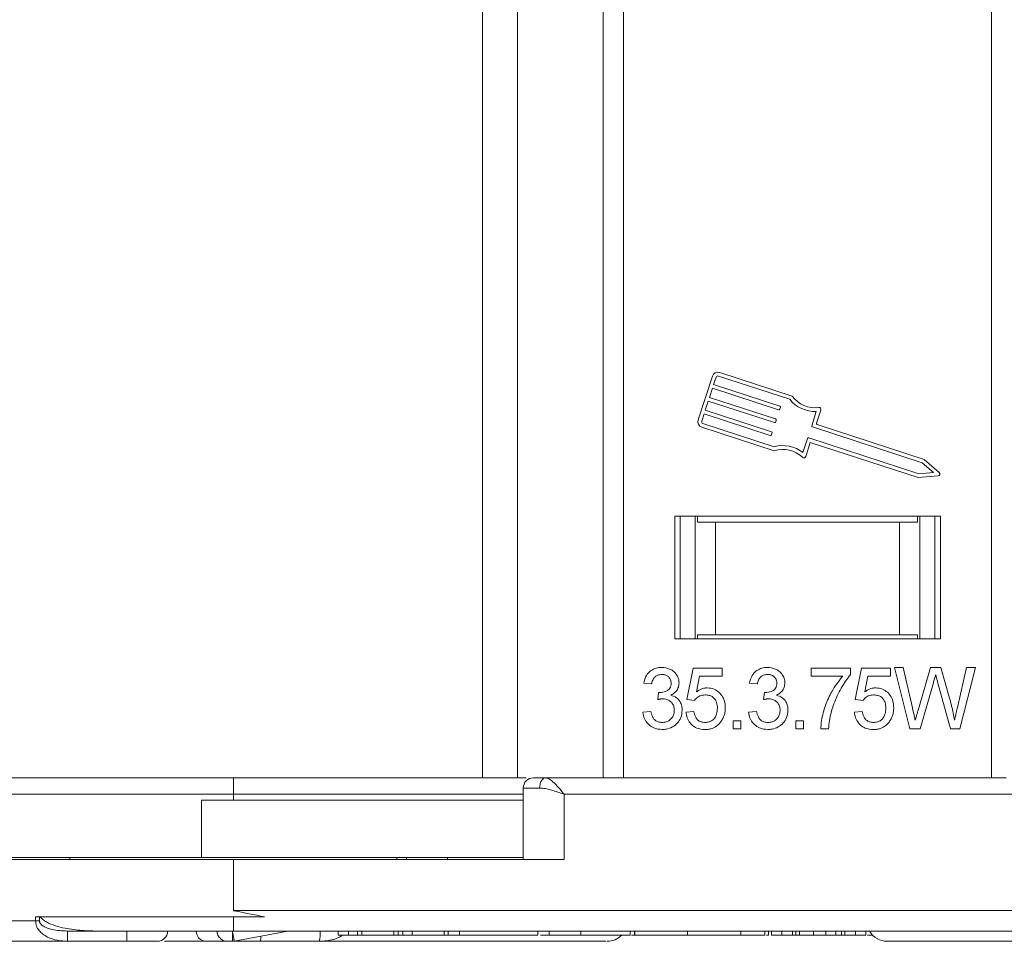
# Model space of a CAD drawing. Header units: millimetres. Extents: x 8853 to 11418, y 45 to 1005.
# Tile 147 of 256: x 10711 to 10759, y 263 to 308. Entities that reach past the tile are written whole.
import ezdxf

# ---------------------------------------------------------------- set-up
doc = ezdxf.new("R2010")
doc.units = ezdxf.units.MM

msp = doc.modelspace()

# ---------------------------------------------------------------- linework, layer by layer
at = {"color": 7, "linetype": 'Continuous', "lineweight": 15}
for p, q in [((10733.758, 346.171), (10733.758, 271.171)), ((10735.458, 271.171), (10735.458, 346.171)), ((10739.66, 344.529), (10739.66, 271.171)), ((10740.66, 343.61), (10740.66, 271.171)), ((10758.66, 271.171), (10758.66, 343.61)), ((10745.003, 290.824), (10744.304, 288.68)), ((10745.182, 290.766), (10745.065, 290.408)), ((10748.787, 289.688), (10745.3, 290.826)), ((10748.901, 289.849), (10745.359, 291.005)), ((10745.007, 290.23), (10744.861, 289.783)), ((10748.245, 289.173), (10745.007, 290.23)), ((10745.065, 290.408), (10748.303, 289.352)), ((10744.803, 289.605), (10744.657, 289.158)), ((10748.041, 288.548), (10744.803, 289.605)), ((10744.861, 289.783), (10748.099, 288.727)), ((10744.657, 289.158), (10747.895, 288.102)), ((10748.333, 289.293), (10748.304, 289.204)), ((10750.1, 288.519), (10750.311, 289.165)), ((10744.599, 288.979), (10744.482, 288.622)), ((10747.837, 287.923), (10744.599, 288.979)), ((10748.129, 288.668), (10748.1, 288.578)), ((10749.864, 288.398), (10750.089, 289.089)), ((10744.484, 288.325), (10748.027, 287.169)), ((10744.542, 288.504), (10748.029, 287.366)), ((10755.275, 286.583), (10749.894, 288.339)), ((10755.37, 286.75), (10750.131, 288.459)), ((10747.925, 288.042), (10747.896, 287.953)), ((10749.434, 287.082), (10749.66, 287.773)), ((10749.719, 287.803), (10755.1, 286.047)), ((10749.569, 286.89), (10749.794, 287.581)), ((10749.794, 287.581), (10755.078, 285.857)), ((10755.37, 286.75), (10756.108, 286.106)), ((10755.818, 286.109), (10755.275, 286.583)), ((10755.078, 285.857), (10756.055, 285.941)), ((10755.1, 286.047), (10755.818, 286.109)), ((10743.16, 283.971), (10756.16, 283.971)), ((10743.16, 277.971), (10743.16, 283.971)), ((10743.426, 283.971), (10743.426, 277.971)), ((10744.16, 283.971), (10744.16, 277.971)), ((10744.282, 283.671), (10744.282, 283.971)), ((10755.037, 283.971), (10755.037, 283.671)), ((10755.16, 277.971), (10755.16, 283.971)), ((10755.893, 277.971), (10755.893, 283.971)), ((10756.16, 283.971), (10756.16, 277.971)), ((10745.16, 283.671), (10744.282, 283.671)), ((10745.16, 278.171), (10745.16, 283.671)), ((10745.16, 283.671), (10754.16, 283.671)), ((10754.16, 283.671), (10754.16, 278.171)), ((10755.037, 283.671), (10754.16, 283.671)), ((10744.282, 277.971), (10744.282, 278.171)), ((10744.282, 278.171), (10745.16, 278.171)), ((10745.16, 278.171), (10754.16, 278.171)), ((10754.16, 278.171), (10755.037, 278.171)), ((10755.037, 278.171), (10755.037, 277.971)), ((10756.16, 277.971), (10743.16, 277.971)), ((10743.75, 274.994), (10744.058, 276.533)), ((10744.058, 276.533), (10745.481, 276.533)), ((10744.372, 276.148), (10744.22, 275.371)), ((10745.481, 276.148), (10744.372, 276.148)), ((10745.481, 276.533), (10745.481, 276.148)), ((10749.844, 276.533), (10751.767, 276.533)), ((10749.844, 276.148), (10749.844, 276.533)), ((10751.382, 276.148), (10749.844, 276.148)), ((10751.767, 276.533), (10751.767, 276.222)), ((10751.992, 274.994), (10752.3, 276.533)), ((10752.3, 276.533), (10753.723, 276.533)), ((10752.614, 276.148), (10752.461, 275.371)), ((10753.723, 276.148), (10752.614, 276.148)), ((10753.723, 276.533), (10753.723, 276.148)), ((10754.665, 273.571), (10753.91, 276.571)), ((10753.91, 276.571), (10754.346, 276.571)), ((10754.346, 276.571), (10754.792, 274.598)), ((10755.083, 274.524), (10755.676, 276.571)), ((10755.676, 276.571), (10756.185, 276.571)), ((10756.185, 276.571), (10756.613, 275.068)), ((10756.991, 274.61), (10757.434, 276.571)), ((10757.871, 276.571), (10757.115, 273.571)), ((10757.434, 276.571), (10757.871, 276.571)), ((10742.025, 275.764), (10741.64, 275.802)), ((10746.816, 275.802), (10747.201, 275.764)), ((10755.815, 275.816), (10755.166, 273.571)), ((10756.65, 273.571), (10756.023, 275.864)), ((10742.329, 274.994), (10742.369, 275.34)), ((10747.505, 274.994), (10747.545, 275.34)), ((10744.135, 274.956), (10743.75, 274.994)), ((10752.377, 274.956), (10751.992, 274.994)), ((10741.602, 274.379), (10741.986, 274.417)), ((10743.712, 274.379), (10744.096, 274.417)), ((10746.778, 274.379), (10747.162, 274.417)), ((10751.954, 274.379), (10752.338, 274.417)), ((10746.014, 273.571), (10746.014, 273.956)), ((10746.014, 273.956), (10746.399, 273.956)), ((10746.399, 273.956), (10746.399, 273.571)), ((10749.08, 273.571), (10749.08, 273.956)), ((10749.08, 273.956), (10749.465, 273.956)), ((10749.465, 273.956), (10749.465, 273.571)), ((10746.399, 273.571), (10746.014, 273.571)), ((10749.465, 273.571), (10749.08, 273.571)), ((10750.69, 273.571), (10750.305, 273.571)), ((10755.166, 273.571), (10754.665, 273.571)), ((10757.115, 273.571), (10756.65, 273.571)), ((10703.374, 271.171), (10721.562, 271.171)), ((10721.562, 270.371), (10721.562, 271.171)), ((10736.847, 271.171), (10739.945, 271.171)), ((10739.945, 271.171), (10740.66, 271.171)), ((10758.66, 271.171), (10740.66, 271.171)), ((10758.66, 271.171), (10759.374, 271.171)), ((10681.747, 270.371), (10721.562, 270.371)), ((10721.562, 270.371), (10721.562, 270.071)), ((10721.562, 270.371), (10735.747, 270.371)), ((10735.747, 270.671), (10735.747, 267.171)), ((10736.547, 270.671), (10735.747, 270.671)), ((10737.747, 267.171), (10737.747, 270.371)), ((10737.747, 270.371), (10777.562, 270.371)), ((10720, 270.071), (10720, 267.271)), ((10735.747, 270.071), (10720, 270.071)), ((10720, 267.271), (10705.376, 267.271)), ((10721.562, 267.171), (10707.376, 267.171)), ((10713.562, 267.271), (10713.562, 267.171)), ((10720, 267.271), (10735.747, 267.271)), ((10721.562, 264.671), (10721.562, 267.171)), ((10721.562, 267.171), (10737.747, 267.171)), ((10729.562, 267.171), (10729.562, 267.271)), ((10730.041, 267.271), (10730.041, 267.171)), ((10732.041, 267.171), (10732.041, 267.271)), ((10761.376, 264.671), (10721.562, 264.671)), ((10707.376, 264.171), (10711.879, 264.171)), ((10711.879, 264.371), (10723.079, 264.371)), ((10711.879, 264.171), (10711.879, 264.371)), ((10712.073, 264.171), (10711.879, 264.171)), ((10712.073, 264.171), (10712.073, 264.371)), ((10721.562, 263.671), (10721.562, 264.371)), ((10715.008, 263.671), (10713.45, 263.671)), ((10713.45, 263.671), (10713.45, 263.171)), ((10716.345, 263.671), (10716.345, 263.171)), ((10721.562, 263.671), (10762.495, 263.671)), ((10721.608, 263.18), (10724.229, 263.671)), ((10726.697, 263.671), (10726.697, 263.471)), ((10727.19, 263.671), (10727.19, 263.471)), ((10727.638, 263.671), (10727.638, 263.471)), ((10727.852, 263.671), (10727.852, 263.471)), ((10729.41, 263.671), (10729.41, 263.471)), ((10729.631, 263.671), (10729.631, 263.471)), ((10729.862, 263.671), (10729.862, 263.471)), ((10730.319, 263.671), (10730.319, 263.471)), ((10731.878, 263.671), (10731.878, 263.471)), ((10732.071, 263.671), (10732.071, 263.471)), ((10732.627, 263.671), (10732.627, 263.471)), ((10736.458, 263.671), (10736.458, 263.471)), ((10737.012, 263.671), (10737.012, 263.471)), ((10738.57, 263.671), (10738.57, 263.471)), ((10740.973, 263.671), (10740.973, 263.471)), ((10741.186, 263.671), (10741.186, 263.471)), ((10741.202, 263.671), (10741.202, 263.471)), ((10743.792, 263.671), (10743.792, 263.471)), ((10746.397, 263.671), (10746.397, 263.471)), ((10747.564, 263.671), (10747.564, 263.471)), ((10747.744, 263.671), (10747.744, 263.471)), ((10747.895, 263.671), (10747.895, 263.471)), ((10748.405, 263.671), (10748.405, 263.471)), ((10748.925, 263.671), (10748.925, 263.471)), ((10749.084, 263.671), (10749.084, 263.471)), ((10749.265, 263.671), (10749.265, 263.471)), ((10749.956, 263.671), (10749.956, 263.471)), ((10750.55, 263.671), (10750.55, 263.471)), ((10751.05, 263.671), (10751.05, 263.471)), ((10751.328, 263.671), (10751.328, 263.471)), ((10751.491, 263.671), (10751.491, 263.471)), ((10752.007, 263.671), (10752.007, 263.471)), ((10752.517, 263.671), (10752.517, 263.471)), ((10713.45, 263.171), (10716.345, 263.171)), ((10722.878, 263.171), (10725.763, 263.171)), ((10723.228, 263.171), (10723.355, 263.171)), ((10726.697, 263.471), (10727.19, 263.471)), ((10727.638, 263.471), (10727.811, 263.471)), ((10729.41, 263.471), (10727.852, 263.471)), ((10730.16, 263.471), (10730.245, 263.471)), ((10730.319, 263.471), (10731.878, 263.471)), ((10731.878, 263.471), (10732.071, 263.471)), ((10732.071, 263.471), (10732.627, 263.471)), ((10732.627, 263.471), (10736.458, 263.471)), ((10737.012, 263.471), (10738.57, 263.471)), ((10738.57, 263.471), (10740.973, 263.471)), ((10745.904, 263.471), (10747.564, 263.471)), ((10747.895, 263.471), (10748.405, 263.471)), ((10748.405, 263.471), (10748.925, 263.471)), ((10749.265, 263.471), (10749.956, 263.471)), ((10749.956, 263.471), (10750.55, 263.471)), ((10750.55, 263.471), (10751.05, 263.471)), ((10751.05, 263.471), (10751.139, 263.471)), ((10751.454, 263.471), (10751.491, 263.471)), ((10751.491, 263.471), (10752.007, 263.471)), ((10752.007, 263.471), (10752.517, 263.471))]:
    msp.add_line(p, q, dxfattribs=at)
at = {"color": 7, "linetype": 'Continuous', "lineweight": 15, "flags": 128}
msp.add_lwpolyline([(10736.547, 270.671), (10736.553, 270.769), (10736.57, 270.863), (10736.598, 270.949), (10736.635, 271.025), (10736.681, 271.087), (10736.733, 271.133), (10736.789, 271.162), (10736.847, 271.171)], dxfattribs=at)
at = {"color": 7, "linetype": 'Continuous', "lineweight": 15}
for centre, radius, start, end in [((10745.271, 290.737), 0.282, 71.9297, 161.9297), ((10745.271, 290.737), 0.094, 71.9297, 161.9297), ((10750.029, 290.672), 1.584, 218.3704, 272.1664), ((10750.029, 290.672), 1.396, 216.112, 277.4447), ((10748.259, 289.218), 0.047, 251.9297, 341.9297), ((10748.288, 289.307), 0.047, 341.9297, 71.9297), ((10750.222, 289.194), 0.094, 341.9297, 97.4447), ((10744.572, 288.593), 0.282, 161.9297, 251.9297), ((10744.572, 288.593), 0.094, 161.9297, 251.9297), ((10748.084, 288.682), 0.047, 341.9297, 71.9297), ((10748.055, 288.593), 0.047, 251.9297, 341.9297), ((10749.908, 288.384), 0.047, 161.9297, 251.9297), ((10750.145, 288.504), 0.047, 161.9297, 251.9297), ((10747.851, 287.968), 0.047, 251.9297, 341.9297), ((10747.88, 288.057), 0.047, 341.9297, 71.9297), ((10749.704, 287.758), 0.047, 71.9297, 161.9297), ((10748.452, 285.839), 1.396, 46.4147, 107.7474), ((10748.452, 285.839), 1.584, 51.693, 105.489), ((10749.48, 286.919), 0.094, 226.4147, 341.9297), ((10756.046, 286.035), 0.094, 274.9512, 48.9082), ((10736.247, 270.671), 0.5, 90, 180), ((10717.845, 263.671), 0.5, 270, 0), ((10721.263, 263.67), 0.499, 179.9065, 269.9062), ((10741.689, 263.546), 20.177, 179.6451, 181.0649), ((10724.225, 263.547), 1.584, 346.2747, 4.4968), ((10753.562, 264.171), 1, 210, 270), ((10721.515, 263.671), 0.5, 270, 280.6197), ((10722.195, 263.394), 0.718, 341.956, 2.0515), ((10739.855, 264.171), 1, 270, 315.4794)]:
    msp.add_arc(centre, radius, start, end, dxfattribs=at)
for points, knots in [([(10741.64, 275.802), (10741.675, 275.934), (10741.733, 276.155), (10741.946, 276.396), (10742.183, 276.531), (10742.384, 276.569), (10742.496, 276.571), (10742.518, 276.571)], [0, 0, 0, 0, 0.317224, 0.527348, 0.737548, 0.948132, 1, 1, 1, 1]), ([(10742.53, 276.225), (10742.462, 276.219), (10742.343, 276.209), (10742.195, 276.12), (10742.086, 275.988), (10742.042, 275.86), (10742.028, 275.778), (10742.025, 275.764)], [0, 0, 0, 0, 0.26847, 0.468995, 0.669856, 0.940289, 1, 1, 1, 1]), ([(10742.518, 276.571), (10742.652, 276.556), (10742.875, 276.531), (10743.142, 276.362), (10743.298, 276.155), (10743.365, 275.958), (10743.37, 275.843), (10743.371, 275.809)], [0, 0, 0, 0, 0.31604, 0.521255, 0.727841, 0.918246, 1, 1, 1, 1]), ([(10742.986, 275.796), (10742.981, 275.853), (10742.971, 275.963), (10742.88, 276.093), (10742.762, 276.182), (10742.641, 276.22), (10742.561, 276.224), (10742.53, 276.225)], [0, 0, 0, 0, 0.241872, 0.466389, 0.6563, 0.86642, 1, 1, 1, 1]), ([(10746.816, 275.802), (10746.851, 275.934), (10746.909, 276.155), (10747.122, 276.396), (10747.359, 276.531), (10747.56, 276.569), (10747.672, 276.571), (10747.694, 276.571)], [0, 0, 0, 0, 0.317224, 0.527348, 0.737548, 0.948132, 1, 1, 1, 1]), ([(10747.706, 276.225), (10747.638, 276.219), (10747.519, 276.209), (10747.371, 276.12), (10747.262, 275.988), (10747.218, 275.86), (10747.203, 275.778), (10747.201, 275.764)], [0, 0, 0, 0, 0.26847, 0.468995, 0.669856, 0.940289, 1, 1, 1, 1]), ([(10747.694, 276.571), (10747.828, 276.556), (10748.051, 276.531), (10748.318, 276.362), (10748.474, 276.155), (10748.541, 275.958), (10748.546, 275.843), (10748.547, 275.809)], [0, 0, 0, 0, 0.31604, 0.521255, 0.727841, 0.918246, 1, 1, 1, 1]), ([(10748.162, 275.796), (10748.157, 275.853), (10748.147, 275.963), (10748.056, 276.093), (10747.938, 276.182), (10747.817, 276.22), (10747.737, 276.224), (10747.706, 276.225)], [0, 0, 0, 0, 0.241872, 0.466389, 0.6563, 0.86642, 1, 1, 1, 1]), ([(10750.305, 273.571), (10750.316, 273.705), (10750.346, 274.094), (10750.522, 274.71), (10750.85, 275.459), (10751.191, 275.901), (10751.382, 276.148)], [0, 0, 0, 0, 0.141221, 0.412473, 0.671456, 1, 1, 1, 1]), ([(10751.767, 276.222), (10751.724, 276.17), (10751.638, 276.068), (10751.481, 275.846), (10751.303, 275.553), (10751.111, 275.183), (10750.946, 274.794), (10750.864, 274.523), (10750.823, 274.387)], [0, 0, 0, 0, 0.096269, 0.192865, 0.391303, 0.591, 0.794748, 1, 1, 1, 1]), ([(10755.815, 275.816), (10755.825, 275.849), (10755.844, 275.914), (10755.872, 276.012), (10755.901, 276.11), (10755.92, 276.176), (10755.929, 276.209)], [0, 0, 0, 0, 0.249999, 0.4999982, 0.7499954, 1, 1, 1, 1]), ([(10755.929, 276.209), (10755.933, 276.193), (10755.942, 276.161), (10755.96, 276.096), (10755.98, 276.023), (10756.002, 275.94), (10756.016, 275.889), (10756.023, 275.864)], [0, 0, 0, 0, 0.139865, 0.279703, 0.559326, 0.779667, 1, 1, 1, 1]), ([(10742.424, 275.336), (10742.521, 275.347), (10742.67, 275.363), (10742.838, 275.457), (10742.93, 275.554), (10742.979, 275.67), (10742.984, 275.753), (10742.986, 275.796)], [0, 0, 0, 0, 0.355638, 0.546568, 0.693978, 0.841492, 1, 1, 1, 1]), ([(10743.371, 275.809), (10743.365, 275.741), (10743.352, 275.593), (10743.237, 275.399), (10743.091, 275.277), (10742.995, 275.23), (10742.962, 275.214)], [0, 0, 0, 0, 0.263792, 0.581099, 0.854542, 1, 1, 1, 1]), ([(10747.6, 275.336), (10747.697, 275.347), (10747.846, 275.363), (10748.013, 275.457), (10748.105, 275.554), (10748.155, 275.67), (10748.16, 275.753), (10748.162, 275.796)], [0, 0, 0, 0, 0.355638, 0.546568, 0.693978, 0.841492, 1, 1, 1, 1]), ([(10748.547, 275.809), (10748.541, 275.741), (10748.528, 275.593), (10748.413, 275.399), (10748.267, 275.277), (10748.171, 275.23), (10748.138, 275.214)], [0, 0, 0, 0, 0.263792, 0.581099, 0.854542, 1, 1, 1, 1]), ([(10742.369, 275.34), (10742.373, 275.34), (10742.382, 275.339), (10742.396, 275.338), (10742.41, 275.337), (10742.419, 275.336), (10742.424, 275.336)], [0, 0, 0, 0, 0.250087, 0.500185, 0.75003, 1, 1, 1, 1]), ([(10742.962, 275.214), (10743.059, 275.181), (10743.242, 275.119), (10743.426, 274.912), (10743.514, 274.689), (10743.521, 274.543), (10743.525, 274.474)], [0, 0, 0, 0, 0.300181, 0.56656, 0.794468, 1, 1, 1, 1]), ([(10744.648, 275.225), (10744.604, 275.223), (10744.516, 275.22), (10744.392, 275.185), (10744.287, 275.121), (10744.214, 275.058), (10744.165, 275), (10744.145, 274.971), (10744.135, 274.956)], [0, 0, 0, 0, 0.215669, 0.438311, 0.626337, 0.821904, 0.910592, 1, 1, 1, 1]), ([(10744.22, 275.371), (10744.246, 275.391), (10744.298, 275.43), (10744.395, 275.486), (10744.511, 275.536), (10744.619, 275.562), (10744.701, 275.57), (10744.737, 275.571), (10744.754, 275.571)], [0, 0, 0, 0, 0.1682768, 0.3375977, 0.5743874, 0.8180629, 0.9087982, 1, 1, 1, 1]), ([(10745.25, 274.577), (10745.244, 274.673), (10745.234, 274.829), (10745.133, 275.025), (10745.003, 275.147), (10744.833, 275.215), (10744.714, 275.222), (10744.648, 275.225)], [0, 0, 0, 0, 0.283054, 0.463078, 0.644303, 0.80492, 1, 1, 1, 1]), ([(10744.754, 275.571), (10744.868, 275.56), (10745.077, 275.539), (10745.334, 275.364), (10745.521, 275.136), (10745.621, 274.867), (10745.631, 274.681), (10745.635, 274.6)], [0, 0, 0, 0, 0.230657, 0.42536, 0.619117, 0.832995, 1, 1, 1, 1]), ([(10747.545, 275.34), (10747.549, 275.34), (10747.558, 275.339), (10747.572, 275.338), (10747.586, 275.337), (10747.595, 275.336), (10747.6, 275.336)], [0, 0, 0, 0, 0.250087, 0.500185, 0.75003, 1, 1, 1, 1]), ([(10748.138, 275.214), (10748.235, 275.181), (10748.418, 275.119), (10748.602, 274.912), (10748.69, 274.689), (10748.697, 274.543), (10748.701, 274.474)], [0, 0, 0, 0, 0.300181, 0.56656, 0.794468, 1, 1, 1, 1]), ([(10752.89, 275.225), (10752.846, 275.223), (10752.758, 275.22), (10752.634, 275.185), (10752.529, 275.121), (10752.456, 275.058), (10752.407, 275), (10752.387, 274.971), (10752.377, 274.956)], [0, 0, 0, 0, 0.215669, 0.438311, 0.626337, 0.821904, 0.910592, 1, 1, 1, 1]), ([(10752.461, 275.371), (10752.487, 275.391), (10752.54, 275.43), (10752.636, 275.486), (10752.752, 275.536), (10752.861, 275.562), (10752.943, 275.57), (10752.978, 275.571), (10752.996, 275.571)], [0, 0, 0, 0, 0.1682768, 0.3375977, 0.5743874, 0.8180629, 0.9087982, 1, 1, 1, 1]), ([(10753.492, 274.577), (10753.486, 274.673), (10753.476, 274.829), (10753.375, 275.025), (10753.245, 275.147), (10753.075, 275.215), (10752.955, 275.222), (10752.89, 275.225)], [0, 0, 0, 0, 0.283054, 0.463078, 0.644303, 0.80492, 1, 1, 1, 1]), ([(10752.996, 275.571), (10753.11, 275.56), (10753.319, 275.539), (10753.575, 275.364), (10753.763, 275.136), (10753.863, 274.867), (10753.872, 274.681), (10753.877, 274.6)], [0, 0, 0, 0, 0.230657, 0.42536, 0.619117, 0.832995, 1, 1, 1, 1]), ([(10742.578, 275.035), (10742.561, 275.035), (10742.528, 275.034), (10742.482, 275.028), (10742.44, 275.021), (10742.403, 275.013), (10742.366, 275.004), (10742.341, 274.998), (10742.329, 274.994)], [0, 0, 0, 0, 0.197787, 0.396403, 0.546954, 0.697654, 0.848787, 1, 1, 1, 1]), ([(10743.14, 274.477), (10743.135, 274.545), (10743.125, 274.672), (10743.03, 274.837), (10742.897, 274.958), (10742.737, 275.027), (10742.627, 275.033), (10742.578, 275.035)], [0, 0, 0, 0, 0.228302, 0.428376, 0.628316, 0.832201, 1, 1, 1, 1]), ([(10747.754, 275.035), (10747.737, 275.035), (10747.704, 275.034), (10747.658, 275.028), (10747.616, 275.021), (10747.579, 275.013), (10747.542, 275.004), (10747.517, 274.998), (10747.505, 274.994)], [0, 0, 0, 0, 0.197787, 0.396403, 0.546954, 0.697654, 0.848787, 1, 1, 1, 1]), ([(10748.316, 274.477), (10748.311, 274.545), (10748.301, 274.672), (10748.206, 274.837), (10748.072, 274.958), (10747.913, 275.027), (10747.803, 275.033), (10747.754, 275.035)], [0, 0, 0, 0, 0.228302, 0.428376, 0.628316, 0.832201, 1, 1, 1, 1]), ([(10756.613, 275.068), (10756.63, 275.004), (10756.663, 274.874), (10756.721, 274.631), (10756.786, 274.337), (10756.83, 274.106), (10756.852, 273.991)], [0, 0, 0, 0, 0.181184, 0.362387, 0.681107, 1, 1, 1, 1]), ([(10742.535, 273.533), (10742.398, 273.546), (10742.161, 273.568), (10741.879, 273.76), (10741.694, 273.998), (10741.621, 274.221), (10741.605, 274.35), (10741.602, 274.379)], [0, 0, 0, 0, 0.292815, 0.5052387, 0.7172681, 0.9372488, 1, 1, 1, 1]), ([(10741.986, 274.417), (10742.01, 274.325), (10742.048, 274.179), (10742.165, 274.008), (10742.31, 273.911), (10742.447, 273.881), (10742.529, 273.879), (10742.549, 273.879)], [0, 0, 0, 0, 0.333295, 0.521794, 0.711762, 0.930457, 1, 1, 1, 1]), ([(10743.525, 274.474), (10743.512, 274.35), (10743.489, 274.122), (10743.3, 273.841), (10743.054, 273.641), (10742.783, 273.544), (10742.605, 273.536), (10742.535, 273.533)], [0, 0, 0, 0, 0.2415749, 0.4458686, 0.6495015, 0.861689, 1, 1, 1, 1]), ([(10742.549, 273.879), (10742.617, 273.883), (10742.745, 273.892), (10742.915, 273.981), (10743.043, 274.116), (10743.127, 274.287), (10743.136, 274.414), (10743.14, 274.477)], [0, 0, 0, 0, 0.2144126, 0.4057264, 0.5971115, 0.8009464, 1, 1, 1, 1]), ([(10744.644, 273.533), (10744.507, 273.544), (10744.276, 273.564), (10743.999, 273.743), (10743.818, 273.966), (10743.735, 274.192), (10743.717, 274.334), (10743.712, 274.379)], [0, 0, 0, 0, 0.291276, 0.491608, 0.691693, 0.901657, 1, 1, 1, 1]), ([(10744.096, 274.417), (10744.114, 274.332), (10744.144, 274.19), (10744.257, 274.02), (10744.391, 273.922), (10744.529, 273.883), (10744.613, 273.88), (10744.646, 273.879)], [0, 0, 0, 0, 0.306815, 0.504842, 0.704528, 0.881597, 1, 1, 1, 1]), ([(10744.646, 273.879), (10744.714, 273.884), (10744.84, 273.893), (10745.007, 273.979), (10745.131, 274.11), (10745.232, 274.311), (10745.243, 274.476), (10745.25, 274.577)], [0, 0, 0, 0, 0.194014, 0.361632, 0.529195, 0.708774, 1, 1, 1, 1]), ([(10745.405, 273.897), (10745.425, 273.924), (10745.465, 273.977), (10745.527, 274.087), (10745.586, 274.231), (10745.619, 274.38), (10745.633, 274.504), (10745.634, 274.568), (10745.635, 274.6)], [0, 0, 0, 0, 0.132054, 0.2650714, 0.5023813, 0.7463351, 0.8728185, 1, 1, 1, 1]), ([(10747.711, 273.533), (10747.574, 273.546), (10747.337, 273.568), (10747.055, 273.76), (10746.869, 273.998), (10746.797, 274.221), (10746.781, 274.35), (10746.778, 274.379)], [0, 0, 0, 0, 0.292815, 0.5052387, 0.7172681, 0.9372488, 1, 1, 1, 1]), ([(10747.162, 274.417), (10747.186, 274.325), (10747.224, 274.179), (10747.341, 274.008), (10747.486, 273.911), (10747.623, 273.881), (10747.705, 273.879), (10747.725, 273.879)], [0, 0, 0, 0, 0.333295, 0.521794, 0.711762, 0.930457, 1, 1, 1, 1]), ([(10748.701, 274.474), (10748.688, 274.35), (10748.665, 274.122), (10748.476, 273.841), (10748.23, 273.641), (10747.959, 273.544), (10747.781, 273.536), (10747.711, 273.533)], [0, 0, 0, 0, 0.241575, 0.445869, 0.649502, 0.861689, 1, 1, 1, 1]), ([(10747.725, 273.879), (10747.792, 273.883), (10747.92, 273.892), (10748.091, 273.981), (10748.219, 274.116), (10748.303, 274.287), (10748.312, 274.414), (10748.316, 274.477)], [0, 0, 0, 0, 0.214413, 0.405726, 0.597111, 0.800946, 1, 1, 1, 1]), ([(10750.823, 274.387), (10750.806, 274.322), (10750.772, 274.193), (10750.735, 273.992), (10750.707, 273.784), (10750.695, 273.642), (10750.69, 273.571)], [0, 0, 0, 0, 0.241668, 0.483902, 0.741663, 1, 1, 1, 1]), ([(10752.886, 273.533), (10752.749, 273.544), (10752.518, 273.564), (10752.241, 273.743), (10752.06, 273.966), (10751.976, 274.192), (10751.959, 274.334), (10751.954, 274.379)], [0, 0, 0, 0, 0.2912765, 0.4916078, 0.6916926, 0.9016572, 1, 1, 1, 1]), ([(10752.338, 274.417), (10752.356, 274.332), (10752.386, 274.19), (10752.498, 274.02), (10752.633, 273.922), (10752.771, 273.883), (10752.854, 273.88), (10752.888, 273.879)], [0, 0, 0, 0, 0.306815, 0.504842, 0.704528, 0.881597, 1, 1, 1, 1]), ([(10752.888, 273.879), (10752.956, 273.884), (10753.082, 273.893), (10753.249, 273.979), (10753.373, 274.11), (10753.474, 274.311), (10753.485, 274.476), (10753.492, 274.577)], [0, 0, 0, 0, 0.194014, 0.361632, 0.529195, 0.708774, 1, 1, 1, 1]), ([(10753.877, 274.6), (10753.876, 274.567), (10753.875, 274.5), (10753.863, 274.402), (10753.844, 274.305), (10753.81, 274.187), (10753.751, 274.045), (10753.682, 273.947), (10753.647, 273.897)], [0, 0, 0, 0, 0.132783, 0.26612, 0.393983, 0.522764, 0.757899, 1, 1, 1, 1]), ([(10754.792, 274.598), (10754.807, 274.533), (10754.829, 274.434), (10754.859, 274.3), (10754.883, 274.197), (10754.906, 274.094), (10754.921, 274.025), (10754.929, 273.991)], [0, 0, 0, 0, 0.3211144, 0.4908357, 0.660557, 0.8302785, 1, 1, 1, 1]), ([(10754.929, 273.991), (10754.938, 274.023), (10754.957, 274.087), (10754.991, 274.208), (10755.034, 274.353), (10755.067, 274.467), (10755.083, 274.524)], [0, 0, 0, 0, 0.180188, 0.360382, 0.680191, 1, 1, 1, 1]), ([(10756.852, 273.991), (10756.867, 274.056), (10756.889, 274.156), (10756.92, 274.292), (10756.944, 274.398), (10756.967, 274.504), (10756.983, 274.574), (10756.991, 274.61)], [0, 0, 0, 0, 0.31521, 0.486407, 0.657605, 0.828802, 1, 1, 1, 1]), ([(10745.405, 273.897), (10745.365, 273.85), (10745.284, 273.753), (10745.137, 273.651), (10744.984, 273.581), (10744.852, 273.549), (10744.738, 273.535), (10744.675, 273.533), (10744.644, 273.533)], [0, 0, 0, 0, 0.211748, 0.431084, 0.605762, 0.785965, 0.89257, 1, 1, 1, 1]), ([(10753.647, 273.897), (10753.607, 273.85), (10753.526, 273.753), (10753.379, 273.651), (10753.226, 273.581), (10753.094, 273.549), (10752.98, 273.535), (10752.917, 273.533), (10752.886, 273.533)], [0, 0, 0, 0, 0.2117476, 0.4310836, 0.6057615, 0.7859652, 0.8925705, 1, 1, 1, 1]), ([(10721.562, 271.171), (10723.037, 271.171), (10726.076, 271.171), (10729.81, 271.171), (10732.702, 271.171), (10734.563, 271.171), (10735.54, 271.171), (10735.897, 271.171)], [0, 0, 0, 0, 0.287049, 0.591292, 0.749924, 0.90859, 1, 1, 1, 1]), ([(10736.847, 271.171), (10736.759, 271.171), (10736.582, 271.171), (10736.396, 271.171), (10736.27, 271.171), (10736.255, 271.171), (10736.247, 271.171)], [0, 0, 0, 0, 0.250098, 0.500005, 0.750098, 1, 1, 1, 1]), ([(10736.847, 271.171), (10736.905, 271.158), (10737.029, 271.131), (10737.24, 270.945), (10737.485, 270.687), (10737.65, 270.488), (10737.747, 270.371)], [0, 0, 0, 0, 0.234585, 0.49913, 0.707189, 1, 1, 1, 1]), ([(10736.547, 270.671), (10736.639, 270.665), (10736.823, 270.651), (10737.223, 270.546), (10737.538, 270.441), (10737.747, 270.371)], [0, 0, 0, 0, 0.250684, 0.500439, 1, 1, 1, 1]), ([(10723.079, 264.371), (10722.831, 264.42), (10722.46, 264.492), (10721.965, 264.591), (10721.707, 264.642), (10721.572, 264.669), (10721.562, 264.671)], [0, 0, 0, 0, 0.489561, 0.734535, 0.979561, 1, 1, 1, 1]), ([(10713.45, 263.171), (10713.282, 263.18), (10712.945, 263.198), (10712.534, 263.334), (10712.242, 263.512), (10712.051, 263.691), (10711.909, 263.911), (10711.889, 264.087), (10711.879, 264.171)], [0, 0, 0, 0, 0.250002, 0.499232, 0.632954, 0.75004, 0.88072, 1, 1, 1, 1]), ([(10713.45, 263.671), (10713.191, 263.683), (10712.801, 263.7), (10712.364, 263.841), (10712.169, 263.97), (10712.098, 264.063), (10712.076, 264.126), (10712.074, 264.156), (10712.073, 264.171)], [0, 0, 0, 0, 0.498425, 0.748704, 0.873574, 0.94108, 0.971006, 1, 1, 1, 1]), ([(10712.093, 264.371), (10712.14, 264.323), (10712.236, 264.225), (10712.489, 264.069), (10712.854, 263.922), (10713.439, 263.778), (10714.162, 263.686), (10714.725, 263.676), (10715.008, 263.671)], [0, 0, 0, 0, 0.065491, 0.133589, 0.289109, 0.448973, 0.722973, 1, 1, 1, 1]), ([(10719.744, 263.671), (10719.749, 263.618), (10719.759, 263.511), (10719.834, 263.368), (10719.944, 263.256), (10720.081, 263.184), (10720.179, 263.175), (10720.226, 263.171)], [0, 0, 0, 0, 0.1954811, 0.3907897, 0.5909181, 0.8035303, 1, 1, 1, 1]), ([(10721.512, 263.671), (10721.52, 263.63), (10721.534, 263.555), (10721.557, 263.433), (10721.577, 263.333), (10721.591, 263.258), (10721.603, 263.197), (10721.606, 263.186), (10721.608, 263.18)], [0, 0, 0, 0, 0.158364, 0.294648, 0.500171, 0.631321, 0.75836, 1, 1, 1, 1]), ([(10697.562, 263.171), (10697.612, 263.171), (10697.714, 263.171), (10698.552, 263.171), (10699.921, 263.171), (10701.851, 263.171), (10704.265, 263.171), (10707.075, 263.171), (10710.143, 263.171), (10712.361, 263.171), (10713.45, 263.171)], [0, 0, 0, 0, 0.119843, 0.244, 0.371208, 0.5, 0.628792, 0.756, 0.880157, 1, 1, 1, 1]), ([(10716.345, 263.171), (10716.533, 263.171), (10716.825, 263.171), (10717.174, 263.171), (10717.413, 263.171), (10717.607, 263.171), (10717.794, 263.171), (10717.825, 263.171), (10717.845, 263.171)], [0, 0, 0, 0, 0.239443, 0.369607, 0.5, 0.630164, 0.760557, 1, 1, 1, 1]), ([(10718.195, 263.171), (10718.384, 263.171), (10719.391, 263.171), (10720.563, 263.171), (10721.515, 263.171)], [0, 0, 0, 0, 0.187553, 1, 1, 1, 1]), ([(10721.262, 263.171), (10721.297, 263.171), (10721.352, 263.171), (10721.566, 263.171), (10721.779, 263.171), (10722.032, 263.171), (10722.396, 263.171), (10722.689, 263.171), (10722.878, 263.171)], [0, 0, 0, 0, 0.2394429, 0.3696073, 0.4999999, 0.6301644, 0.7605571, 1, 1, 1, 1]), ([(10726.911, 263.471), (10726.862, 263.44), (10726.669, 263.316), (10726.277, 263.201), (10725.935, 263.181), (10725.763, 263.171)], [0, 0, 0, 0, 0.143728, 0.570349, 1, 1, 1, 1]), ([(10725.763, 263.171), (10726.813, 263.171), (10728.951, 263.171), (10731.848, 263.171), (10734.45, 263.171), (10736.62, 263.171), (10738.285, 263.171), (10739.352, 263.171), (10739.852, 263.171), (10739.805, 263.171), (10739.791, 263.171)], [0, 0, 0, 0, 0.1282995, 0.261217, 0.3974019, 0.5352813, 0.6731607, 0.8093456, 0.9422631, 1, 1, 1, 1]), ([(10727.19, 263.471), (10727.198, 263.471), (10727.209, 263.471), (10727.308, 263.471), (10727.415, 263.471), (10727.532, 263.471), (10727.606, 263.471), (10727.638, 263.471)], [0, 0, 0, 0, 0.441322, 0.598348, 0.756856, 0.895495, 1, 1, 1, 1]), ([(10729.631, 263.471), (10729.585, 263.471), (10729.493, 263.471), (10729.436, 263.471), (10729.415, 263.471), (10729.412, 263.471), (10729.41, 263.471)], [0, 0, 0, 0, 0.243238, 0.486568, 0.742114, 1, 1, 1, 1]), ([(10729.862, 263.471), (10729.832, 263.471), (10729.781, 263.471), (10729.706, 263.471), (10729.66, 263.471), (10729.635, 263.471), (10729.631, 263.471)], [0, 0, 0, 0, 0.364246, 0.622323, 0.945339, 1, 1, 1, 1]), ([(10730.319, 263.471), (10730.316, 263.471), (10730.311, 263.471), (10730.253, 263.471), (10730.177, 263.471), (10730.079, 263.471), (10729.971, 263.471), (10729.896, 263.471), (10729.862, 263.471)], [0, 0, 0, 0, 0.3727162, 0.5486281, 0.6836918, 0.7935027, 0.903383, 1, 1, 1, 1]), ([(10729.94, 263.471), (10729.971, 263.471), (10730.043, 263.471), (10730.118, 263.471), (10730.16, 263.471)], [0, 0, 0, 0, 0.430341, 1, 1, 1, 1]), ([(10736.596, 263.471), (10736.642, 263.471), (10736.795, 263.471), (10736.903, 263.471), (10736.979, 263.471)], [0, 0, 0, 0, 0.3032154, 1, 1, 1, 1]), ([(10741.047, 263.471), (10741.059, 263.471), (10741.133, 263.471), (10741.175, 263.471), (10741.183, 263.471), (10741.186, 263.471)], [0, 0, 0, 0, 0.116908, 0.707952, 1, 1, 1, 1]), ([(10741.186, 263.471), (10741.196, 263.471), (10741.268, 263.471), (10741.344, 263.471), (10741.358, 263.471), (10741.365, 263.471)], [0, 0, 0, 0, 0.071274, 0.507862, 1, 1, 1, 1]), ([(10741.202, 263.471), (10741.206, 263.471), (10741.217, 263.471), (10741.364, 263.471), (10741.76, 263.471), (10742.33, 263.471), (10743.032, 263.471), (10743.53, 263.471), (10743.792, 263.471)], [0, 0, 0, 0, 0.096905, 0.2925, 0.46579, 0.639193, 0.810645, 1, 1, 1, 1]), ([(10743.792, 263.471), (10743.925, 263.471), (10744.394, 263.471), (10745.096, 263.471), (10745.768, 263.471), (10746.206, 263.471), (10746.38, 263.471), (10746.393, 263.471), (10746.397, 263.471)], [0, 0, 0, 0, 0.0972635, 0.3419838, 0.5130447, 0.6843019, 0.8923804, 1, 1, 1, 1]), ([(10747.65, 263.471), (10747.676, 263.471), (10747.739, 263.471), (10747.742, 263.471), (10747.744, 263.471)], [0, 0, 0, 0, 0.4284373, 1, 1, 1, 1]), ([(10748.925, 263.471), (10748.939, 263.471), (10748.969, 263.471), (10749.01, 263.471), (10749.049, 263.471), (10749.072, 263.471), (10749.084, 263.471)], [0, 0, 0, 0, 0.275241, 0.550482, 0.775241, 1, 1, 1, 1]), ([(10749.084, 263.471), (10749.103, 263.471), (10749.14, 263.471), (10749.189, 263.471), (10749.23, 263.471), (10749.253, 263.471), (10749.265, 263.471)], [0, 0, 0, 0, 0.308896, 0.617792, 0.808896, 1, 1, 1, 1]), ([(10751.05, 263.471), (10751.082, 263.471), (10751.133, 263.471), (10751.196, 263.471), (10751.243, 263.471), (10751.287, 263.471), (10751.314, 263.471), (10751.328, 263.471)], [0, 0, 0, 0, 0.310606, 0.482888, 0.655191, 0.82758, 1, 1, 1, 1]), ([(10751.328, 263.471), (10751.343, 263.471), (10751.372, 263.471), (10751.414, 263.471), (10751.453, 263.471), (10751.478, 263.471), (10751.491, 263.471)], [0, 0, 0, 0, 0.27018, 0.54036, 0.770179, 1, 1, 1, 1]), ([(10752.598, 263.471), (10752.607, 263.471), (10752.68, 263.471), (10752.776, 263.471), (10752.86, 263.471)], [0, 0, 0, 0, 0.118248, 1, 1, 1, 1]), ([(10753.562, 263.171), (10753.612, 263.171), (10753.714, 263.171), (10754.552, 263.171), (10755.921, 263.171), (10757.851, 263.171), (10760.265, 263.171), (10763.075, 263.171), (10766.143, 263.171), (10768.361, 263.171), (10769.45, 263.171)], [0, 0, 0, 0, 0.119843, 0.244, 0.371208, 0.5, 0.628792, 0.756, 0.880157, 1, 1, 1, 1])]:
    msp.add_open_spline(points, degree=3, knots=knots, dxfattribs=at)
msp.add_open_spline([(10721.562, 263.671), (10720.454, 263.671), (10718.237, 263.671), (10716.084, 263.671), (10715.008, 263.671)], degree=3, dxfattribs=at)

doc.saveas('drawing.dxf')
